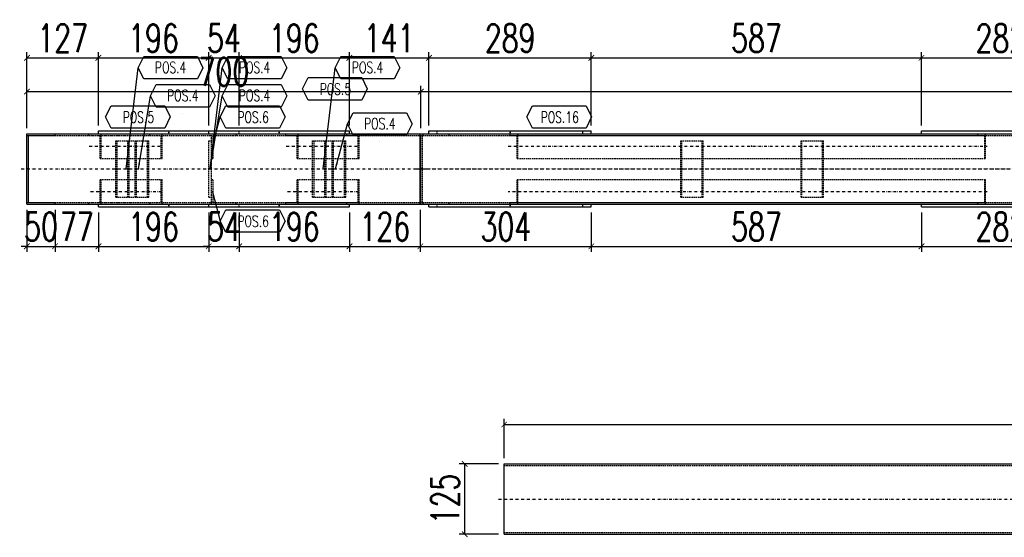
# Model space of a CAD drawing. Header units: feet. Extents: x -13577 to 173285, y -65833 to 34873.
# Tile 82 of 127: x 74059 to 75809, y -56096 to -55177. Entities that reach past the tile are written whole.
import ezdxf
from ezdxf.enums import TextEntityAlignment as Align

# ---------------------------------------------------------------- set-up
doc = ezdxf.new("R2010")
doc.units = ezdxf.units.FT
doc.header["$LTSCALE"] = 10
doc.header["$MEASUREMENT"] = 0
doc.linetypes.add('DASHDOT', pattern=[1, 0.5, -0.25, 0, -0.25])
doc.linetypes.add('HIDDEN', pattern=[0.375, 0.25, -0.125])
doc.layers.get('0').update_dxf_attribs({"linetype": 'CONTINUOUS'})
doc.layers.get('Defpoints').update_dxf_attribs({"linetype": 'CONTINUOUS'})
for name, color, linetype in [('A', 2, 'DASHDOT'), ('FORIR', 4, 'CONTINUOUS'), ('G', 3, 'CONTINUOUS'), ('POS_BOX', 6, 'CONTINUOUS'), ('POS_DES', 2, 'CONTINUOUS'), ('POS_MAT', 2, 'CONTINUOUS'), ('POS_NOT', 2, 'CONTINUOUS'), ('TR', 6, 'HIDDEN'), ('TXT1', 7, 'CONTINUOUS')]:
    doc.layers.add(name, color=color, linetype=linetype)
doc.styles.add('1', font='romans.shx', dxfattribs={"width": 0.7, "height": 50})
doc.styles.add('POS', font='ROMANS', dxfattribs={"width": 0.7})
doc.dimstyles.get("Standard").update_dxf_attribs({"dimtxt": 50, "dimasz": 1, "dimexe": 1, "dimexo": 1, "dimgap": 1, "dimtad": 1, "dimdec": 0, "dimdsep": 46, "dimtxsty": '1', "dimblk": 'ARCHTICK', "dimcen": 3, "dimclrd": 1, "dimclre": 1, "dimclrt": 3, "dimadec": 0, "dimazin": 0, "dimtfac": 1, "dimtdec": 0, "dimtix": 1, "dimtmove": 0, "dimatfit": 3, "dimfxl": 0, "dimtolj": 1, "dimarcsym": 0})

# ---------------------------------------------------------------- blocks, each defined once
blk = doc.blocks.new('P8_PRO')
at = {"layer": 'POS_BOX'}
blk.add_lwpolyline([(11.5, 0), (10.5, -2), (1, -2), (0, 0), (1, 2), (10.5, 2)], close=True, dxfattribs=at)
at = {"style": 'POS', "width": 0.7}
blk.add_attdef('POS_PEZ', text='', height=2, dxfattribs=at).set_placement((5.83, -1.05), align=Align.CENTER)
at = {"style": 'POS', "width": 0.7, "flags": 1}
for tag, p in [('QTA_PEZ', (1, -3.45)), ('MAR_PEZ', (1, -2.92)), ('SUN_LIS', (1, -4.58)), ('PUN_LIS', (1, -4.05)), ('MCL_PEZ', (1, -5.14)), ('COD_PEZ', (1, -5.68)), ('DIM_PRO', (1, -6.27))]:
    blk.add_attdef(tag, p, '', height=0.35, dxfattribs=at)
at = {"layer": 'POS_DES', "style": 'POS', "width": 0.7, "flags": 1}
for tag, p in [('NOM_PRO', (2.84, -2.9)), ('LUN_PRO', (2.82, -4.54))]:
    blk.add_attdef(tag, p, '', height=0.35, dxfattribs=at)
at = {"layer": 'POS_MAT', "style": 'POS', "width": 0.7, "flags": 1}
blk.add_attdef('MAT_PRO', (2.83, -3.44), '', height=0.35, dxfattribs=at)
at = {"layer": 'POS_NOT', "style": 'POS', "width": 0.7, "flags": 1}
blk.add_attdef('NOT_PEZ', (2.82, -4.01), '', height=0.35, dxfattribs=at)
blk = doc.blocks.new('_ArchTick')
at = {"color": 0, "linetype": 'ByBlock', "const_width": 0.15}
blk.add_lwpolyline([(-0.5, -0.5), (0.5, 0.5)], dxfattribs=at)
blk = doc.blocks.new('P8_LAM')
blk.add_line((5.75, -3.08), (5.75, -3.08))
at = {"layer": 'POS_BOX'}
blk.add_lwpolyline([(11.5, 0), (10.5, -2), (1, -2), (0, 0), (1, 2), (10.5, 2)], close=True, dxfattribs=at)
at = {"style": 'POS', "width": 0.7}
blk.add_attdef('POS_PEZ', text='', height=2, dxfattribs=at).set_placement((5.75, -0.95), align=Align.CENTER)
at = {"style": 'POS', "width": 0.7, "flags": 1}
for tag, p in [('QTA_PEZ', (1, -3.69)), ('MAR_PEZ', (1, -3.15)), ('SUN_LIS', (1, -4.84)), ('PUN_LIS', (1, -4.3)), ('MCL_PEZ', (1, -5.41)), ('COD_PEZ', (1, -5.95)), ('DIM_PRO', (1, -6.59))]:
    blk.add_attdef(tag, p, '', height=0.35, dxfattribs=at)
at = {"layer": 'POS_DES', "style": 'POS', "width": 0.7, "flags": 1}
for tag, p in [('SPE_PRO', (3.38, -4.66)), ('LUN_PRO', (3.37, -5.17)), ('LAR_PRO', (3.4, -4.12))]:
    blk.add_attdef(tag, p, '', height=0.35, dxfattribs=at)
at = {"layer": 'POS_MAT', "style": 'POS', "width": 0.7, "flags": 1}
blk.add_attdef('MAT_PRO', text='', height=0.35, dxfattribs=at).set_placement((4.3, -3.18), align=Align.CENTER)
at = {"layer": 'POS_NOT', "style": 'POS', "width": 0.7, "flags": 1}
blk.add_attdef('NOT_PEZ', (3.41, -3.62), '', height=0.35, dxfattribs=at)
blk = doc.blocks.new('3D_INFOPOS')
blk.add_point((0, 0))
at = {"layer": 'FORIR', "flags": 1}
for tag, p in [('POS_PEZ', (7.6, -4.3)), ('MAT_PRO', (7.6, -11.9))]:
    blk.add_attdef(tag, p, '', height=5.26, dxfattribs=at)
blk = doc.blocks.new('*D272')
at = {"layer": 'Defpoints', "color": 0}
for p in [(74072.1, -55504.4), (74122.1, -55504.4), (74122.1, -55579.4)]:
    blk.add_point(p, dxfattribs=at)
at = {"layer": 'TXT1', "color": 1, "lineweight": -2, "transparency": 16777216}
for p, q in [((74072.1, -55514.4), (74072.1, -55589.4)), ((74122.1, -55514.4), (74122.1, -55589.4)), ((74072.1, -55579.4), (74062.1, -55579.4)), ((74072.1, -55579.4), (74122.1, -55579.4)), ((74122.1, -55579.4), (74132.1, -55579.4))]:
    blk.add_line(p, q, dxfattribs=at)
at = {"layer": 'TXT1', "color": 1, "lineweight": -2, "transparency": 16777216, "xscale": 10, "yscale": 10, "zscale": 10}
blk.add_blockref('_ArchTick', (74072.1, -55579.4), dxfattribs=at)
at = {"layer": 'TXT1', "color": 1, "lineweight": -2, "transparency": 16777216, "xscale": 10, "yscale": 10, "zscale": 10, "rotation": 180}
blk.add_blockref('_ArchTick', (74122.1, -55579.4), dxfattribs=at)
at = {"layer": 'TXT1', "color": 3, "transparency": 16777216, "insert": (74097.1, -55544.4), "char_height": 50, "attachment_point": 5, "style": '1'}
blk.add_mtext('\\A1;50', dxfattribs=at)
blk = doc.blocks.new('*D273')
at = {"layer": 'Defpoints', "color": 0}
for p in [(74122.1, -55504.4), (74199.1, -55509.4), (74199.1, -55579.4)]:
    blk.add_point(p, dxfattribs=at)
at = {"layer": 'TXT1', "color": 1, "lineweight": -2, "transparency": 16777216}
for p, q in [((74122.1, -55514.4), (74122.1, -55589.4)), ((74199.1, -55519.4), (74199.1, -55589.4)), ((74122.1, -55579.4), (74199.1, -55579.4))]:
    blk.add_line(p, q, dxfattribs=at)
at = {"layer": 'TXT1', "color": 1, "lineweight": -2, "transparency": 16777216, "xscale": 10, "yscale": 10, "zscale": 10, "rotation": 180}
blk.add_blockref('_ArchTick', (74122.1, -55579.4), dxfattribs=at)
at = {"layer": 'TXT1', "color": 1, "lineweight": -2, "transparency": 16777216, "xscale": 10, "yscale": 10, "zscale": 10}
blk.add_blockref('_ArchTick', (74199.1, -55579.4), dxfattribs=at)
at = {"layer": 'TXT1', "color": 3, "transparency": 16777216, "insert": (74160.6, -55544.4), "char_height": 50, "attachment_point": 5, "style": '1'}
blk.add_mtext('\\A1;77', dxfattribs=at)
blk = doc.blocks.new('*D274')
at = {"layer": 'Defpoints', "color": 0}
for p in [(74199.1, -55509.4), (74395.1, -55509.4), (74395.1, -55579.4)]:
    blk.add_point(p, dxfattribs=at)
at = {"layer": 'TXT1', "color": 1, "lineweight": -2, "transparency": 16777216}
for p, q in [((74199.1, -55519.4), (74199.1, -55589.4)), ((74395.1, -55519.4), (74395.1, -55589.4)), ((74199.1, -55579.4), (74395.1, -55579.4))]:
    blk.add_line(p, q, dxfattribs=at)
at = {"layer": 'TXT1', "color": 1, "lineweight": -2, "transparency": 16777216, "xscale": 10, "yscale": 10, "zscale": 10, "rotation": 180}
blk.add_blockref('_ArchTick', (74199.1, -55579.4), dxfattribs=at)
at = {"layer": 'TXT1', "color": 1, "lineweight": -2, "transparency": 16777216, "xscale": 10, "yscale": 10, "zscale": 10}
blk.add_blockref('_ArchTick', (74395.1, -55579.4), dxfattribs=at)
at = {"layer": 'TXT1', "color": 3, "transparency": 16777216, "insert": (74297.1, -55544.4), "char_height": 50, "attachment_point": 5, "style": '1'}
blk.add_mtext('\\A1;196', dxfattribs=at)
blk = doc.blocks.new('*D275')
at = {"layer": 'Defpoints', "color": 0}
for p in [(74395.1, -55509.4), (74449.1, -55509.4), (74449.1, -55579.4)]:
    blk.add_point(p, dxfattribs=at)
at = {"layer": 'TXT1', "color": 1, "lineweight": -2, "transparency": 16777216}
for p, q in [((74395.1, -55519.4), (74395.1, -55589.4)), ((74449.1, -55519.4), (74449.1, -55589.4)), ((74395.1, -55579.4), (74385.1, -55579.4)), ((74395.1, -55579.4), (74449.1, -55579.4)), ((74449.1, -55579.4), (74459.1, -55579.4))]:
    blk.add_line(p, q, dxfattribs=at)
at = {"layer": 'TXT1', "color": 1, "lineweight": -2, "transparency": 16777216, "xscale": 10, "yscale": 10, "zscale": 10}
blk.add_blockref('_ArchTick', (74395.1, -55579.4), dxfattribs=at)
at = {"layer": 'TXT1', "color": 1, "lineweight": -2, "transparency": 16777216, "xscale": 10, "yscale": 10, "zscale": 10, "rotation": 180}
blk.add_blockref('_ArchTick', (74449.1, -55579.4), dxfattribs=at)
at = {"layer": 'TXT1', "color": 3, "transparency": 16777216, "insert": (74422.1, -55544.4), "char_height": 50, "attachment_point": 5, "style": '1'}
blk.add_mtext('\\A1;54', dxfattribs=at)
blk = doc.blocks.new('*D276')
at = {"layer": 'Defpoints', "color": 0}
for p in [(74449.1, -55509.4), (74645.1, -55509.4), (74645.1, -55579.4)]:
    blk.add_point(p, dxfattribs=at)
at = {"layer": 'TXT1', "color": 1, "lineweight": -2, "transparency": 16777216}
for p, q in [((74449.1, -55519.4), (74449.1, -55589.4)), ((74645.1, -55519.4), (74645.1, -55589.4)), ((74449.1, -55579.4), (74645.1, -55579.4))]:
    blk.add_line(p, q, dxfattribs=at)
at = {"layer": 'TXT1', "color": 1, "lineweight": -2, "transparency": 16777216, "xscale": 10, "yscale": 10, "zscale": 10, "rotation": 180}
blk.add_blockref('_ArchTick', (74449.1, -55579.4), dxfattribs=at)
at = {"layer": 'TXT1', "color": 1, "lineweight": -2, "transparency": 16777216, "xscale": 10, "yscale": 10, "zscale": 10}
blk.add_blockref('_ArchTick', (74645.1, -55579.4), dxfattribs=at)
at = {"layer": 'TXT1', "color": 3, "transparency": 16777216, "insert": (74547.1, -55544.4), "char_height": 50, "attachment_point": 5, "style": '1'}
blk.add_mtext('\\A1;196', dxfattribs=at)
blk = doc.blocks.new('*D277')
at = {"layer": 'Defpoints', "color": 0}
for p in [(74771.1, -55504.4), (74645.1, -55509.4), (74771.1, -55579.4)]:
    blk.add_point(p, dxfattribs=at)
at = {"layer": 'TXT1', "color": 1, "lineweight": -2, "transparency": 16777216}
for p, q in [((74645.1, -55519.4), (74645.1, -55589.4)), ((74771.1, -55514.4), (74771.1, -55589.4)), ((74645.1, -55579.4), (74771.1, -55579.4))]:
    blk.add_line(p, q, dxfattribs=at)
at = {"layer": 'TXT1', "color": 1, "lineweight": -2, "transparency": 16777216, "xscale": 10, "yscale": 10, "zscale": 10, "rotation": 180}
blk.add_blockref('_ArchTick', (74645.1, -55579.4), dxfattribs=at)
at = {"layer": 'TXT1', "color": 1, "lineweight": -2, "transparency": 16777216, "xscale": 10, "yscale": 10, "zscale": 10}
blk.add_blockref('_ArchTick', (74771.1, -55579.4), dxfattribs=at)
at = {"layer": 'TXT1', "color": 3, "transparency": 16777216, "insert": (74708.1, -55544.4), "char_height": 50, "attachment_point": 5, "style": '1'}
blk.add_mtext('\\A1;126', dxfattribs=at)
blk = doc.blocks.new('*D278')
at = {"layer": 'Defpoints', "color": 0}
for p in [(74771.1, -55504.4), (75074.9, -55509.4), (75074.9, -55579.4)]:
    blk.add_point(p, dxfattribs=at)
at = {"layer": 'TXT1', "color": 1, "lineweight": -2, "transparency": 16777216}
for p, q in [((74771.1, -55514.4), (74771.1, -55589.4)), ((75074.9, -55519.4), (75074.9, -55589.4)), ((74771.1, -55579.4), (75074.9, -55579.4))]:
    blk.add_line(p, q, dxfattribs=at)
at = {"layer": 'TXT1', "color": 1, "lineweight": -2, "transparency": 16777216, "xscale": 10, "yscale": 10, "zscale": 10, "rotation": 180}
blk.add_blockref('_ArchTick', (74771.1, -55579.4), dxfattribs=at)
at = {"layer": 'TXT1', "color": 1, "lineweight": -2, "transparency": 16777216, "xscale": 10, "yscale": 10, "zscale": 10}
blk.add_blockref('_ArchTick', (75074.9, -55579.4), dxfattribs=at)
at = {"layer": 'TXT1', "color": 3, "transparency": 16777216, "insert": (74923, -55544.4), "char_height": 50, "attachment_point": 5, "style": '1'}
blk.add_mtext('\\A1;304', dxfattribs=at)
blk = doc.blocks.new('*D279')
at = {"layer": 'Defpoints', "color": 0}
for p in [(75074.9, -55509.4), (75661.6, -55509.4), (75661.6, -55579.4)]:
    blk.add_point(p, dxfattribs=at)
at = {"layer": 'TXT1', "color": 1, "lineweight": -2, "transparency": 16777216}
for p, q in [((75074.9, -55519.4), (75074.9, -55589.4)), ((75661.6, -55519.4), (75661.6, -55589.4)), ((75074.9, -55579.4), (75661.6, -55579.4))]:
    blk.add_line(p, q, dxfattribs=at)
at = {"layer": 'TXT1', "color": 1, "lineweight": -2, "transparency": 16777216, "xscale": 10, "yscale": 10, "zscale": 10, "rotation": 180}
blk.add_blockref('_ArchTick', (75074.9, -55579.4), dxfattribs=at)
at = {"layer": 'TXT1', "color": 1, "lineweight": -2, "transparency": 16777216, "xscale": 10, "yscale": 10, "zscale": 10}
blk.add_blockref('_ArchTick', (75661.6, -55579.4), dxfattribs=at)
at = {"layer": 'TXT1', "color": 3, "transparency": 16777216, "insert": (75368.3, -55544.4), "char_height": 50, "attachment_point": 5, "style": '1'}
blk.add_mtext('\\A1;587', dxfattribs=at)
blk = doc.blocks.new('*D280')
at = {"layer": 'Defpoints', "color": 0}
for p in [(75661.6, -55509.4), (75943.6, -55509.4), (75943.6, -55579.4)]:
    blk.add_point(p, dxfattribs=at)
at = {"layer": 'TXT1', "color": 1, "lineweight": -2, "transparency": 16777216}
for p, q in [((75661.6, -55519.4), (75661.6, -55589.4)), ((75943.6, -55519.4), (75943.6, -55589.4)), ((75661.6, -55579.4), (75943.6, -55579.4))]:
    blk.add_line(p, q, dxfattribs=at)
at = {"layer": 'TXT1', "color": 1, "lineweight": -2, "transparency": 16777216, "xscale": 10, "yscale": 10, "zscale": 10, "rotation": 180}
blk.add_blockref('_ArchTick', (75661.6, -55579.4), dxfattribs=at)
at = {"layer": 'TXT1', "color": 1, "lineweight": -2, "transparency": 16777216, "xscale": 10, "yscale": 10, "zscale": 10}
blk.add_blockref('_ArchTick', (75943.6, -55579.4), dxfattribs=at)
at = {"layer": 'TXT1', "color": 3, "transparency": 16777216, "insert": (75802.6, -55544.4), "char_height": 50, "attachment_point": 5, "style": '1'}
blk.add_mtext('\\A1;282', dxfattribs=at)
blk = doc.blocks.new('*D296')
at = {"layer": 'Defpoints', "color": 0}
for p in [(74772.1, -55304.4), (74072.1, -55379.4), (74772.1, -55379.4)]:
    blk.add_point(p, dxfattribs=at)
at = {"layer": 'TXT1', "color": 1, "lineweight": -2, "transparency": 16777216}
for p, q in [((74072.1, -55369.4), (74072.1, -55294.4)), ((74772.1, -55369.4), (74772.1, -55294.4)), ((74072.1, -55304.4), (74772.1, -55304.4))]:
    blk.add_line(p, q, dxfattribs=at)
at = {"layer": 'TXT1', "color": 1, "lineweight": -2, "transparency": 16777216, "xscale": 10, "yscale": 10, "zscale": 10, "rotation": 180}
blk.add_blockref('_ArchTick', (74072.1, -55304.4), dxfattribs=at)
at = {"layer": 'TXT1', "color": 1, "lineweight": -2, "transparency": 16777216, "xscale": 10, "yscale": 10, "zscale": 10}
blk.add_blockref('_ArchTick', (74772.1, -55304.4), dxfattribs=at)
at = {"layer": 'TXT1', "color": 3, "transparency": 16777216, "insert": (74422.1, -55269.4), "char_height": 50, "attachment_point": 5, "style": '1'}
blk.add_mtext('\\A1;700', dxfattribs=at)
blk = doc.blocks.new('*D297')
at = {"layer": 'Defpoints', "color": 0}
for p in [(79622.1, -55304.4), (74772.1, -55379.4), (79622.1, -55379.4)]:
    blk.add_point(p, dxfattribs=at)
at = {"layer": 'TXT1', "color": 1, "lineweight": -2, "transparency": 16777216}
for p, q in [((74772.1, -55369.4), (74772.1, -55294.4)), ((79622.1, -55369.4), (79622.1, -55294.4)), ((74772.1, -55304.4), (79622.1, -55304.4))]:
    blk.add_line(p, q, dxfattribs=at)
at = {"layer": 'TXT1', "color": 1, "lineweight": -2, "transparency": 16777216, "xscale": 10, "yscale": 10, "zscale": 10, "rotation": 180}
blk.add_blockref('_ArchTick', (74772.1, -55304.4), dxfattribs=at)
at = {"layer": 'TXT1', "color": 1, "lineweight": -2, "transparency": 16777216, "xscale": 10, "yscale": 10, "zscale": 10}
blk.add_blockref('_ArchTick', (79622.1, -55304.4), dxfattribs=at)
at = {"layer": 'TXT1', "color": 3, "transparency": 16777216, "insert": (77197.1, -55269.4), "char_height": 50, "attachment_point": 5, "style": '1'}
blk.add_mtext('\\A1;4850', dxfattribs=at)
blk = doc.blocks.new('*D299')
at = {"layer": 'Defpoints', "color": 0}
for p in [(74199.1, -55244.4), (74072.1, -55379.4), (74199.1, -55374.4)]:
    blk.add_point(p, dxfattribs=at)
at = {"layer": 'TXT1', "color": 1, "lineweight": -2, "transparency": 16777216}
for p, q in [((74072.1, -55369.4), (74072.1, -55234.4)), ((74072.1, -55244.4), (74199.1, -55244.4)), ((74199.1, -55364.4), (74199.1, -55234.4))]:
    blk.add_line(p, q, dxfattribs=at)
at = {"layer": 'TXT1', "color": 1, "lineweight": -2, "transparency": 16777216, "xscale": 10, "yscale": 10, "zscale": 10, "rotation": 180}
blk.add_blockref('_ArchTick', (74072.1, -55244.4), dxfattribs=at)
at = {"layer": 'TXT1', "color": 1, "lineweight": -2, "transparency": 16777216, "xscale": 10, "yscale": 10, "zscale": 10}
blk.add_blockref('_ArchTick', (74199.1, -55244.4), dxfattribs=at)
at = {"layer": 'TXT1', "color": 3, "transparency": 16777216, "insert": (74135.6, -55209.4), "char_height": 50, "attachment_point": 5, "style": '1'}
blk.add_mtext('\\A1;127', dxfattribs=at)
blk = doc.blocks.new('*D300')
at = {"layer": 'Defpoints', "color": 0}
for p in [(74395.1, -55244.4), (74199.1, -55374.4), (74395.1, -55374.4)]:
    blk.add_point(p, dxfattribs=at)
at = {"layer": 'TXT1', "color": 1, "lineweight": -2, "transparency": 16777216}
for p, q in [((74199.1, -55364.4), (74199.1, -55234.4)), ((74199.1, -55244.4), (74395.1, -55244.4)), ((74395.1, -55364.4), (74395.1, -55234.4))]:
    blk.add_line(p, q, dxfattribs=at)
at = {"layer": 'TXT1', "color": 1, "lineweight": -2, "transparency": 16777216, "xscale": 10, "yscale": 10, "zscale": 10, "rotation": 180}
blk.add_blockref('_ArchTick', (74199.1, -55244.4), dxfattribs=at)
at = {"layer": 'TXT1', "color": 1, "lineweight": -2, "transparency": 16777216, "xscale": 10, "yscale": 10, "zscale": 10}
blk.add_blockref('_ArchTick', (74395.1, -55244.4), dxfattribs=at)
at = {"layer": 'TXT1', "color": 3, "transparency": 16777216, "insert": (74297.1, -55209.4), "char_height": 50, "attachment_point": 5, "style": '1'}
blk.add_mtext('\\A1;196', dxfattribs=at)
blk = doc.blocks.new('*D301')
at = {"layer": 'Defpoints', "color": 0}
for p in [(74449.1, -55244.4), (74395.1, -55374.4), (74449.1, -55374.4)]:
    blk.add_point(p, dxfattribs=at)
at = {"layer": 'TXT1', "color": 1, "lineweight": -2, "transparency": 16777216}
for p, q in [((74395.1, -55244.4), (74385.1, -55244.4)), ((74395.1, -55364.4), (74395.1, -55234.4)), ((74395.1, -55244.4), (74449.1, -55244.4)), ((74449.1, -55364.4), (74449.1, -55234.4)), ((74449.1, -55244.4), (74459.1, -55244.4))]:
    blk.add_line(p, q, dxfattribs=at)
at = {"layer": 'TXT1', "color": 1, "lineweight": -2, "transparency": 16777216, "xscale": 10, "yscale": 10, "zscale": 10}
blk.add_blockref('_ArchTick', (74395.1, -55244.4), dxfattribs=at)
at = {"layer": 'TXT1', "color": 1, "lineweight": -2, "transparency": 16777216, "xscale": 10, "yscale": 10, "zscale": 10, "rotation": 180}
blk.add_blockref('_ArchTick', (74449.1, -55244.4), dxfattribs=at)
at = {"layer": 'TXT1', "color": 3, "transparency": 16777216, "insert": (74422.1, -55209.4), "char_height": 50, "attachment_point": 5, "style": '1'}
blk.add_mtext('\\A1;54', dxfattribs=at)
blk = doc.blocks.new('*D302')
at = {"layer": 'Defpoints', "color": 0}
for p in [(74645.1, -55244.4), (74449.1, -55374.4), (74645.1, -55374.4)]:
    blk.add_point(p, dxfattribs=at)
at = {"layer": 'TXT1', "color": 1, "lineweight": -2, "transparency": 16777216}
for p, q in [((74449.1, -55364.4), (74449.1, -55234.4)), ((74449.1, -55244.4), (74645.1, -55244.4)), ((74645.1, -55364.4), (74645.1, -55234.4))]:
    blk.add_line(p, q, dxfattribs=at)
at = {"layer": 'TXT1', "color": 1, "lineweight": -2, "transparency": 16777216, "xscale": 10, "yscale": 10, "zscale": 10, "rotation": 180}
blk.add_blockref('_ArchTick', (74449.1, -55244.4), dxfattribs=at)
at = {"layer": 'TXT1', "color": 1, "lineweight": -2, "transparency": 16777216, "xscale": 10, "yscale": 10, "zscale": 10}
blk.add_blockref('_ArchTick', (74645.1, -55244.4), dxfattribs=at)
at = {"layer": 'TXT1', "color": 3, "transparency": 16777216, "insert": (74547.1, -55209.4), "char_height": 50, "attachment_point": 5, "style": '1'}
blk.add_mtext('\\A1;196', dxfattribs=at)
blk = doc.blocks.new('*D303')
at = {"layer": 'Defpoints', "color": 0}
for p in [(74786.4, -55244.4), (74645.1, -55374.4), (74786.4, -55374.4)]:
    blk.add_point(p, dxfattribs=at)
at = {"layer": 'TXT1', "color": 1, "lineweight": -2, "transparency": 16777216}
for p, q in [((74645.1, -55364.4), (74645.1, -55234.4)), ((74645.1, -55244.4), (74786.4, -55244.4)), ((74786.4, -55364.4), (74786.4, -55234.4))]:
    blk.add_line(p, q, dxfattribs=at)
at = {"layer": 'TXT1', "color": 1, "lineweight": -2, "transparency": 16777216, "xscale": 10, "yscale": 10, "zscale": 10, "rotation": 180}
blk.add_blockref('_ArchTick', (74645.1, -55244.4), dxfattribs=at)
at = {"layer": 'TXT1', "color": 1, "lineweight": -2, "transparency": 16777216, "xscale": 10, "yscale": 10, "zscale": 10}
blk.add_blockref('_ArchTick', (74786.4, -55244.4), dxfattribs=at)
at = {"layer": 'TXT1', "color": 3, "transparency": 16777216, "insert": (74715.7, -55209.4), "char_height": 50, "attachment_point": 5, "style": '1'}
blk.add_mtext('\\A1;141', dxfattribs=at)
blk = doc.blocks.new('*D304')
at = {"layer": 'Defpoints', "color": 0}
for p in [(75074.9, -55244.4), (74786.4, -55374.4), (75074.9, -55374.4)]:
    blk.add_point(p, dxfattribs=at)
at = {"layer": 'TXT1', "color": 1, "lineweight": -2, "transparency": 16777216}
for p, q in [((74786.4, -55364.4), (74786.4, -55234.4)), ((74786.4, -55244.4), (75074.9, -55244.4)), ((75074.9, -55364.4), (75074.9, -55234.4))]:
    blk.add_line(p, q, dxfattribs=at)
at = {"layer": 'TXT1', "color": 1, "lineweight": -2, "transparency": 16777216, "xscale": 10, "yscale": 10, "zscale": 10, "rotation": 180}
blk.add_blockref('_ArchTick', (74786.4, -55244.4), dxfattribs=at)
at = {"layer": 'TXT1', "color": 1, "lineweight": -2, "transparency": 16777216, "xscale": 10, "yscale": 10, "zscale": 10}
blk.add_blockref('_ArchTick', (75074.9, -55244.4), dxfattribs=at)
at = {"layer": 'TXT1', "color": 3, "transparency": 16777216, "insert": (74930.7, -55209.4), "char_height": 50, "attachment_point": 5, "style": '1'}
blk.add_mtext('\\A1;289', dxfattribs=at)
blk = doc.blocks.new('*D305')
at = {"layer": 'Defpoints', "color": 0}
for p in [(75661.6, -55244.4), (75074.9, -55374.4), (75661.6, -55374.4)]:
    blk.add_point(p, dxfattribs=at)
at = {"layer": 'TXT1', "color": 1, "lineweight": -2, "transparency": 16777216}
for p, q in [((75074.9, -55364.4), (75074.9, -55234.4)), ((75074.9, -55244.4), (75661.6, -55244.4)), ((75661.6, -55364.4), (75661.6, -55234.4))]:
    blk.add_line(p, q, dxfattribs=at)
at = {"layer": 'TXT1', "color": 1, "lineweight": -2, "transparency": 16777216, "xscale": 10, "yscale": 10, "zscale": 10, "rotation": 180}
blk.add_blockref('_ArchTick', (75074.9, -55244.4), dxfattribs=at)
at = {"layer": 'TXT1', "color": 1, "lineweight": -2, "transparency": 16777216, "xscale": 10, "yscale": 10, "zscale": 10}
blk.add_blockref('_ArchTick', (75661.6, -55244.4), dxfattribs=at)
at = {"layer": 'TXT1', "color": 3, "transparency": 16777216, "insert": (75368.3, -55209.4), "char_height": 50, "attachment_point": 5, "style": '1'}
blk.add_mtext('\\A1;587', dxfattribs=at)
blk = doc.blocks.new('*D306')
at = {"layer": 'Defpoints', "color": 0}
for p in [(75943.6, -55244.4), (75661.6, -55374.4), (75943.6, -55374.4)]:
    blk.add_point(p, dxfattribs=at)
at = {"layer": 'TXT1', "color": 1, "lineweight": -2, "transparency": 16777216}
for p, q in [((75661.6, -55364.4), (75661.6, -55234.4)), ((75661.6, -55244.4), (75943.6, -55244.4)), ((75943.6, -55364.4), (75943.6, -55234.4))]:
    blk.add_line(p, q, dxfattribs=at)
at = {"layer": 'TXT1', "color": 1, "lineweight": -2, "transparency": 16777216, "xscale": 10, "yscale": 10, "zscale": 10, "rotation": 180}
blk.add_blockref('_ArchTick', (75661.6, -55244.4), dxfattribs=at)
at = {"layer": 'TXT1', "color": 1, "lineweight": -2, "transparency": 16777216, "xscale": 10, "yscale": 10, "zscale": 10}
blk.add_blockref('_ArchTick', (75943.6, -55244.4), dxfattribs=at)
at = {"layer": 'TXT1', "color": 3, "transparency": 16777216, "insert": (75802.6, -55209.4), "char_height": 50, "attachment_point": 5, "style": '1'}
blk.add_mtext('\\A1;282', dxfattribs=at)
blk = doc.blocks.new('*D1145')
at = {"layer": 'Defpoints', "color": 0}
for p in [(79770.1, -55896), (74920.1, -55966), (79770.1, -55966)]:
    blk.add_point(p, dxfattribs=at)
at = {"layer": 'TXT1', "color": 1, "lineweight": -2, "transparency": 16777216}
for p, q in [((74920.1, -55956), (74920.1, -55886)), ((79770.1, -55956), (79770.1, -55886)), ((74920.1, -55896), (79770.1, -55896))]:
    blk.add_line(p, q, dxfattribs=at)
at = {"layer": 'TXT1', "color": 1, "lineweight": -2, "transparency": 16777216, "xscale": 10, "yscale": 10, "zscale": 10, "rotation": 180}
blk.add_blockref('_ArchTick', (74920.1, -55896), dxfattribs=at)
at = {"layer": 'TXT1', "color": 1, "lineweight": -2, "transparency": 16777216, "xscale": 10, "yscale": 10, "zscale": 10}
blk.add_blockref('_ArchTick', (79770.1, -55896), dxfattribs=at)
at = {"layer": 'TXT1', "color": 3, "transparency": 16777216, "insert": (77345.1, -55861), "char_height": 50, "attachment_point": 5, "style": '1'}
blk.add_mtext('\\A1;4850', dxfattribs=at)
blk = doc.blocks.new('*D1146')
at = {"layer": 'Defpoints', "color": 0}
for p in [(74850.1, -55966), (74920.1, -55966), (74920.1, -56091)]:
    blk.add_point(p, dxfattribs=at)
at = {"layer": 'TXT1', "color": 1, "lineweight": -2, "transparency": 16777216}
for p, q in [((74910.1, -55966), (74840.1, -55966)), ((74850.1, -56091), (74850.1, -55966)), ((74910.1, -56091), (74840.1, -56091))]:
    blk.add_line(p, q, dxfattribs=at)
at = {"layer": 'TXT1', "color": 1, "lineweight": -2, "transparency": 16777216, "xscale": 10, "yscale": 10, "zscale": 10}
for p, rotation in [((74850.1, -55966), 90), ((74850.1, -56091), 270)]:
    blk.add_blockref('_ArchTick', p, dxfattribs=dict(at, rotation=rotation))
at = {"layer": 'TXT1', "color": 3, "transparency": 16777216, "insert": (74815.1, -56028.5), "char_height": 50, "attachment_point": 5, "rotation": 90, "style": '1'}
blk.add_mtext('\\A1;125', dxfattribs=at)

msp = doc.modelspace()

# ---------------------------------------------------------------- linework, layer by layer
at = {"layer": 'A'}
for p, q in [((74182.9, -55401.4), (74311.4, -55401.4)), ((74532.9, -55401.4), (74661.4, -55401.4)), ((74927.4, -55401.4), (75778.3, -55401.4)), ((74062.1, -55441.9), (74782.1, -55441.9)), ((74062.1, -55441.9), (74782.1, -55441.9)), ((74762.1, -55441.9), (79632.1, -55441.9)), ((74763.6, -55441.9), (79629.6, -55441.9)), ((74311.4, -55482.4), (74182.9, -55482.4)), ((74661.4, -55482.4), (74532.9, -55482.4)), ((75778.3, -55482.4), (74927.4, -55482.4)), ((74910.1, -56028.5), (79780.1, -56028.5))]:
    msp.add_line(p, q, dxfattribs=at)
msp.add_point((74920.1, -55969), dxfattribs=at)
at = {"layer": 'G'}
for p, q in [((74072.1, -55379.4), (80582, -55379.4)), ((74072.1, -55504.4), (74072.1, -55379.4)), ((74075.2, -55382.4), (74122.1, -55382.4)), ((74075.2, -55501.4), (74075.2, -55382.4)), ((74122.1, -55382.4), (74122.1, -55379.4)), ((74199.1, -55379.4), (74199.1, -55374.4)), ((74199.1, -55374.4), (74645.1, -55374.4)), ((74395.1, -55379.4), (74395.1, -55374.4)), ((74645.1, -55379.4), (74645.1, -55374.4)), ((74771.1, -55504.4), (74771.1, -55379.4)), ((74786.4, -55374.4), (75074.9, -55374.4)), ((74786.4, -55379.4), (74786.4, -55374.4)), ((75060, -55379.4), (75060, -55374.4)), ((75074.9, -55379.4), (75074.9, -55374.4)), ((75661.6, -55379.4), (75661.6, -55374.4)), ((75661.6, -55374.4), (76232.2, -55374.4)), ((74072.1, -55504.4), (80582, -55504.4)), ((74075.2, -55501.4), (74122.1, -55501.4)), ((74122.1, -55504.4), (74122.1, -55501.4)), ((74199.1, -55509.4), (74199.1, -55504.4)), ((74395.1, -55509.4), (74395.1, -55504.4)), ((74645.1, -55509.4), (74645.1, -55504.4)), ((74786.4, -55509.4), (74786.4, -55504.4)), ((75060, -55509.4), (75060, -55504.4)), ((75074.9, -55509.4), (75074.9, -55504.4)), ((75661.6, -55509.4), (75661.6, -55504.4)), ((74199.1, -55509.4), (74645.1, -55509.4)), ((74786.4, -55509.4), (75074.9, -55509.4)), ((75661.6, -55509.4), (76232.2, -55509.4)), ((74920.1, -55966), (79770.1, -55966)), ((74920.1, -56091), (74920.1, -55966)), ((74920.1, -56091), (79770.1, -56091))]:
    msp.add_line(p, q, dxfattribs=at)
msp.add_point((74920.1, -55969), dxfattribs=at)
at = {"layer": 'TR'}
for p, q in [((74072.1, -55382.4), (74075.2, -55382.4)), ((74122.1, -55382.4), (79617.5, -55382.4)), ((74181.9, -55382.6), (74181.9, -55379.4)), ((74181.9, -55382.6), (74310.7, -55382.6)), ((74202.2, -55423.4), (74202.2, -55382.6)), ((74203.8, -55423.4), (74203.8, -55379.4)), ((74290.5, -55382.6), (74290.5, -55379.4)), ((74310.7, -55423.4), (74310.7, -55382.6)), ((74312.3, -55423.4), (74312.3, -55379.4)), ((74400.1, -55504.4), (74400.1, -55379.4)), ((74403.3, -55382.6), (74444.1, -55382.6)), ((74403.3, -55423.4), (74403.3, -55382.6)), ((74444.1, -55382.6), (74444.1, -55379.4)), ((74449.1, -55379.4), (74449.1, -55374.4)), ((74531.9, -55382.6), (74531.9, -55379.4)), ((74531.9, -55382.6), (74660.7, -55382.6)), ((74552.2, -55423.4), (74552.2, -55382.6)), ((74553.8, -55423.4), (74553.8, -55379.4)), ((74640.5, -55382.6), (74640.5, -55379.4)), ((74660.7, -55423.4), (74660.7, -55382.6)), ((74662.3, -55423.4), (74662.3, -55379.4)), ((74771.4, -55501.4), (74771.4, -55382.4)), ((74772.1, -55504.4), (74772.1, -55379.4)), ((74775.2, -55501.4), (74775.2, -55382.4)), ((74776.1, -55382.4), (74776.1, -55379.4)), ((74801.3, -55379.4), (74801.3, -55374.4)), ((74822.1, -55382.4), (74822.1, -55379.4)), ((74930.5, -55382.6), (74930.5, -55379.4)), ((74930.5, -55382.6), (75774.2, -55382.6)), ((74943.3, -55423.4), (74943.3, -55382.6)), ((74944.3, -55423.4), (74944.3, -55379.4)), ((75761.5, -55382.6), (75761.5, -55379.4)), ((75774.2, -55423.4), (75774.2, -55382.6)), ((75775.2, -55423.4), (75775.2, -55379.4)), ((74229.8, -55391.9), (74288.7, -55391.9)), ((74229.8, -55491.9), (74229.8, -55391.9)), ((74232.3, -55491.9), (74232.3, -55391.9)), ((74251.5, -55491.9), (74251.5, -55391.9)), ((74254, -55491.9), (74254, -55391.9)), ((74264.6, -55491.9), (74264.6, -55391.9)), ((74267, -55491.9), (74267, -55391.9)), ((74286.3, -55491.9), (74286.3, -55391.9)), ((74288.7, -55491.9), (74288.7, -55391.9)), ((74395.1, -55391.9), (74400.1, -55391.9)), ((74395.1, -55491.9), (74395.1, -55391.9)), ((74579.8, -55391.9), (74638.7, -55391.9)), ((74579.8, -55491.9), (74579.8, -55391.9)), ((74582.3, -55491.9), (74582.3, -55391.9)), ((74601.5, -55491.9), (74601.5, -55391.9)), ((74604, -55491.9), (74604, -55391.9)), ((74614.6, -55491.9), (74614.6, -55391.9)), ((74617, -55491.9), (74617, -55391.9)), ((74636.3, -55491.9), (74636.3, -55391.9)), ((74638.7, -55491.9), (74638.7, -55391.9)), ((75233.9, -55491.9), (75233.9, -55391.9)), ((75233.9, -55391.9), (75273.5, -55391.9)), ((75235.5, -55491.9), (75235.5, -55391.9)), ((75271.9, -55491.9), (75271.9, -55391.9)), ((75273.5, -55491.9), (75273.5, -55391.9)), ((75447.6, -55391.9), (75487.2, -55391.9)), ((75447.6, -55491.9), (75447.6, -55391.9)), ((75449.2, -55491.9), (75449.2, -55391.9)), ((75485.6, -55491.9), (75485.6, -55391.9)), ((75487.2, -55491.9), (75487.2, -55391.9)), ((74202.2, -55423.4), (74312.3, -55423.4)), ((74400.1, -55423.4), (74403.3, -55423.4)), ((74552.2, -55423.4), (74662.3, -55423.4)), ((74943.3, -55423.4), (75775.2, -55423.4)), ((74202.2, -55460.4), (74312.3, -55460.4)), ((74202.2, -55501.2), (74202.2, -55460.4)), ((74203.8, -55504.4), (74203.8, -55460.4)), ((74310.7, -55501.2), (74310.7, -55460.4)), ((74312.3, -55504.4), (74312.3, -55460.4)), ((74400.1, -55460.4), (74403.3, -55460.4)), ((74403.3, -55501.2), (74403.3, -55460.4)), ((74552.2, -55501.2), (74552.2, -55460.4)), ((74552.2, -55460.4), (74662.3, -55460.4)), ((74553.8, -55504.4), (74553.8, -55460.4)), ((74660.7, -55501.2), (74660.7, -55460.4)), ((74662.3, -55504.4), (74662.3, -55460.4)), ((74943.3, -55501.2), (74943.3, -55460.4)), ((74943.3, -55460.4), (75775.2, -55460.4)), ((74944.3, -55504.4), (74944.3, -55460.4)), ((75774.2, -55501.2), (75774.2, -55460.4)), ((75775.2, -55504.4), (75775.2, -55460.4)), ((74072.1, -55501.4), (74075.2, -55501.4)), ((74122.1, -55501.4), (79617.5, -55501.4)), ((74181.9, -55504.4), (74181.9, -55501.2)), ((74181.9, -55501.2), (74310.7, -55501.2)), ((74229.8, -55491.9), (74288.7, -55491.9)), ((74290.5, -55504.4), (74290.5, -55501.2)), ((74395.1, -55491.9), (74400.1, -55491.9)), ((74403.3, -55501.2), (74444.1, -55501.2)), ((74444.1, -55504.4), (74444.1, -55501.2)), ((74449.1, -55509.4), (74449.1, -55504.4)), ((74531.9, -55504.4), (74531.9, -55501.2)), ((74531.9, -55501.2), (74660.7, -55501.2)), ((74579.8, -55491.9), (74638.7, -55491.9)), ((74640.5, -55504.4), (74640.5, -55501.2)), ((74776.1, -55504.4), (74776.1, -55501.4)), ((74801.3, -55509.4), (74801.3, -55504.4)), ((74822.1, -55504.4), (74822.1, -55501.4)), ((74930.5, -55504.4), (74930.5, -55501.2)), ((74930.5, -55501.2), (75774.2, -55501.2)), ((75233.9, -55491.9), (75273.5, -55491.9)), ((75447.6, -55491.9), (75487.2, -55491.9)), ((75761.5, -55504.4), (75761.5, -55501.2)), ((74920.1, -55969), (79770.1, -55969)), ((74920.1, -56087.9), (79770.1, -56087.9))]:
    msp.add_line(p, q, dxfattribs=at)
msp.add_point((74920.1, -55969), dxfattribs=at)

# ---------------------------------------------------------------- block references
at = {"xscale": 10, "yscale": 10, "zscale": 10}
for name, p, values in [('P8_LAM', (74269.9, -55261.9), {'POS_PEZ': 'POS.4'}), ('P8_LAM', (74419.1, -55261.9), {'POS_PEZ': 'POS.4'}), ('P8_LAM', (74619.9, -55261.9), {'POS_PEZ': 'POS.4'}), ('P8_PRO', (74561.9, -55299.4), {'POS_PEZ': 'POS.5'}), ('P8_LAM', (74291.6, -55311.9), {'POS_PEZ': 'POS.4'}), ('P8_LAM', (74419.1, -55311.9), {'POS_PEZ': 'POS.4'}), ('P8_PRO', (74211.9, -55349.4), {'POS_PEZ': 'POS.5'}), ('P8_PRO', (74415.7, -55349.4), {'POS_PEZ': 'POS.6'}), ('P8_PRO', (74960.5, -55349.4), {'POS_PEZ': 'POS.16'}), ('P8_LAM', (74641.6, -55361.9), {'POS_PEZ': 'POS.4'}), ('P8_PRO', (74415.7, -55534.4), {'POS_PEZ': 'POS.6'})]:
    msp.add_blockref(name, p, dxfattribs=at).add_auto_attribs(values)
for p in [(74324.1, -55376.9), (74520.1, -55376.9), (74930.7, -55376.9), (74257.2, -55401.4), (74401.7, -55401.4), (74607.2, -55401.4), (75359.3, -55401.4), (74073.6, -55441.9), (74248.4, -55441.9), (74270.1, -55441.9), (74397.6, -55441.9), (74397.6, -55441.9), (74422.1, -55441.9), (74422.1, -55441.9), (74598.4, -55441.9), (74620.1, -55441.9), (74773.6, -55441.9), (75253.7, -55441.9), (75467.4, -55441.9), (74257.2, -55482.4), (74401.7, -55482.4), (74607.2, -55482.4), (75359.3, -55482.4), (74324.1, -55506.9), (74520.1, -55506.9), (74930.7, -55506.9)]:
    msp.add_blockref('3D_INFOPOS', p)

# ---------------------------------------------------------------- dimensions: what is measured, and where the dimension line sits
at = {"layer": 'TXT1'}
for base, p1, p2, picture, middle in [((74199.1, -55244.4), (74072.1, -55379.4), (74199.1, -55374.4), '*D299', (74135.6, -55209.4)), ((74395.1, -55244.4), (74199.1, -55374.4), (74395.1, -55374.4), '*D300', (74297.1, -55209.4)), ((74449.1, -55244.4), (74395.1, -55374.4), (74449.1, -55374.4), '*D301', (74422.1, -55209.4)), ((74645.1, -55244.4), (74449.1, -55374.4), (74645.1, -55374.4), '*D302', (74547.1, -55209.4)), ((74786.4, -55244.4), (74645.1, -55374.4), (74786.4, -55374.4), '*D303', (74715.7, -55209.4)), ((75074.9352, -55244.4063), (74786.3652, -55374.4063), (75074.9352, -55374.4063), '*D304', (74930.6502, -55209.4063)), ((75661.6, -55244.4), (75074.9, -55374.4), (75661.6, -55374.4), '*D305', (75368.3, -55209.4)), ((75943.6, -55244.4), (75661.6, -55374.4), (75943.6, -55374.4), '*D306', (75802.6, -55209.4)), ((74772.1, -55304.4), (74072.1, -55379.4), (74772.1, -55379.4), '*D296', (74422.1, -55269.4)), ((79622.1, -55304.4), (74772.1, -55379.4), (79622.1, -55379.4), '*D297', (77197.1, -55269.4)), ((74122.1, -55579.4), (74072.1, -55504.4), (74122.1, -55504.4), '*D272', (74097.1, -55544.4)), ((74199.1, -55579.4), (74122.1, -55504.4), (74199.1, -55509.4), '*D273', (74160.6, -55544.4)), ((74771.1, -55579.4), (74645.1, -55509.4), (74771.1, -55504.4), '*D277', (74708.1, -55544.4)), ((75074.9, -55579.4), (74771.1, -55504.4), (75074.9, -55509.4), '*D278', (74923, -55544.4)), ((74395.1, -55579.4), (74199.1, -55509.4), (74395.1, -55509.4), '*D274', (74297.1, -55544.4)), ((74449.1, -55579.4), (74395.1, -55509.4), (74449.1, -55509.4), '*D275', (74422.1, -55544.4)), ((74645.1, -55579.4), (74449.1, -55509.4), (74645.1, -55509.4), '*D276', (74547.1, -55544.4)), ((75661.6, -55579.4), (75074.9, -55509.4), (75661.6, -55509.4), '*D279', (75368.3, -55544.4)), ((75943.6, -55579.4), (75661.6, -55509.4), (75943.6, -55509.4), '*D280', (75802.6, -55544.4)), ((79770.1, -55896), (74920.1, -55966), (79770.1, -55966), '*D1145', (77345.1, -55861))]:
    dim = msp.add_linear_dim(base=base, p1=p1, p2=p2, dimstyle='Standard', override={"dimscale": 10}, dxfattribs=at)
    dim.commit()
    dim.dimension.update_dxf_attribs({"geometry": picture, "text_midpoint": middle})
dim = msp.add_linear_dim(base=(74850.1, -55966), p1=(74920.1, -56091), p2=(74920.1, -55966), angle=90, dimstyle='Standard', override={"dimscale": 10}, dxfattribs=at)
dim.commit()
dim.dimension.update_dxf_attribs({"geometry": '*D1146', "text_midpoint": (74815.1, -56028.5)})

# ---------------------------------------------------------------- leaders
for points in [[(74248.4, -55441.9), (74269.9, -55261.9)], [(74397.6, -55441.9), (74419.1, -55261.9)], [(74598.4, -55441.9), (74619.9, -55261.9)], [(74270.1, -55441.9), (74291.6, -55311.9)], [(74397.6, -55441.9), (74419.1, -55311.9)], [(74401.7, -55401.4), (74415.7, -55349.4)], [(74620.1, -55441.9), (74641.6, -55361.9)], [(74401.7, -55482.4), (74415.7, -55534.4)]]:
    msp.add_leader(points, dimstyle='Standard', override={"dimscale": 10})

doc.saveas('drawing.dxf')
